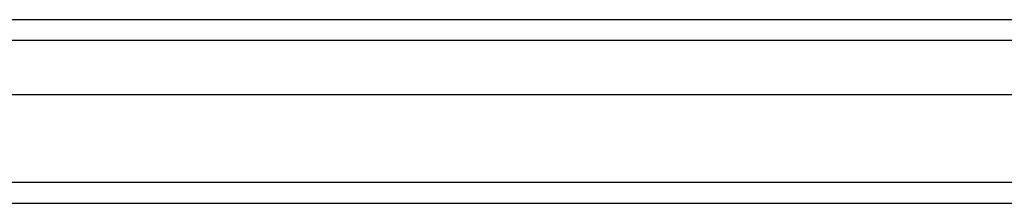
# Model space of a CAD drawing. Header units: inches. Extents: x 24 to 237, y 20 to 145.
# Tile 10 of 107: x 113.15 to 117.784, y 62.583 to 63.449. Entities that reach past the tile are written whole.
import ezdxf

# ---------------------------------------------------------------- set-up
doc = ezdxf.new("R2010")
doc.units = ezdxf.units.IN
doc.header["$MEASUREMENT"] = 0
doc.layers.add('Visible Edges(ANSI)', color=7, linetype='Continuous', lineweight=25)
doc.layers.add('Visible Tangent Edges(ANSI)', color=7, linetype='Continuous', lineweight=25)

msp = doc.modelspace()

# ---------------------------------------------------------------- linework, layer by layer
at = {"layer": 'Visible Edges(ANSI)'}
for p, q in [((109.4138, 63.4493), (143.6195, 63.4493)), ((143.808, 63.0949), (109.2253, 63.0949)), ((144.4177, 62.5831), (108.6157, 62.5831))]:
    msp.add_line(p, q, dxfattribs=at)
at = {"layer": 'Visible Tangent Edges(ANSI)'}
for p, q in [((143.7495, 63.3503), (109.2838, 63.3503)), ((144.4177, 62.6821), (108.6157, 62.6821))]:
    msp.add_line(p, q, dxfattribs=at)

doc.saveas('drawing.dxf')
